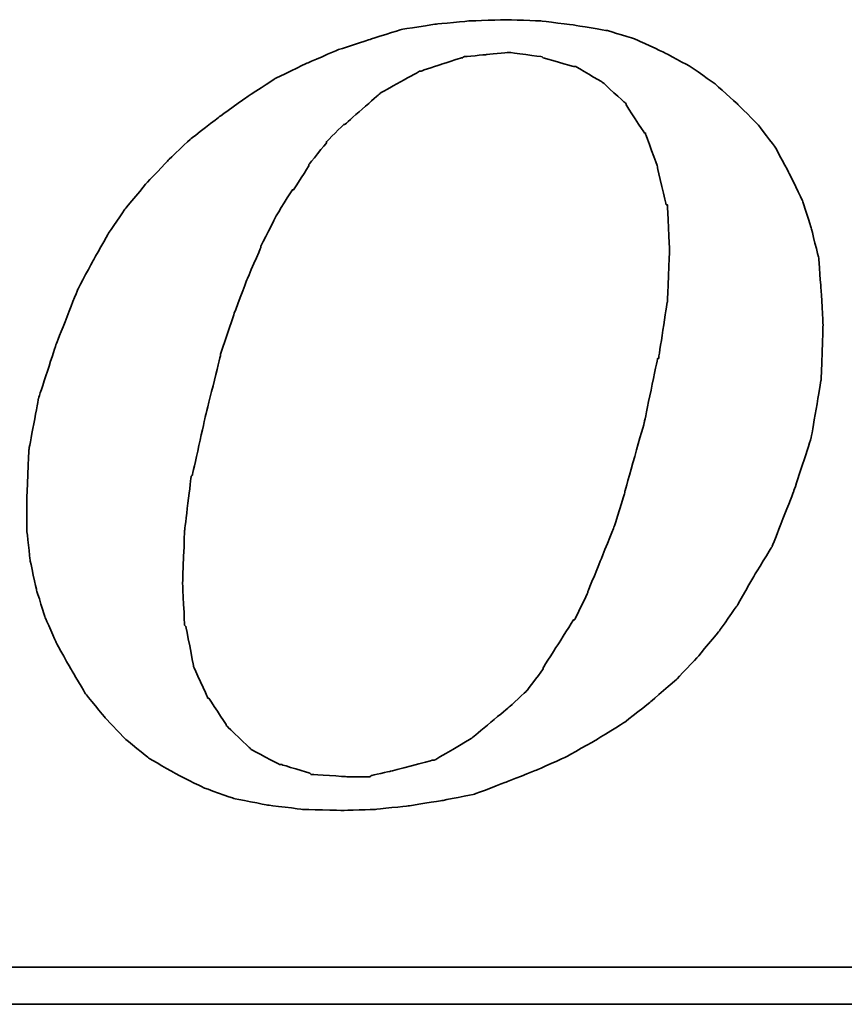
# Model space of a CAD drawing. Header units: millimetres. Extents: x 725 to 1020, y 323 to 423.
# Tile 46 of 54: x 962.67 to 964.63, y 349.09 to 351.43. Entities that reach past the tile are written whole.
import ezdxf

# ---------------------------------------------------------------- set-up
doc = ezdxf.new("R2010")
doc.units = ezdxf.units.MM
doc.header["$LTSCALE"] = 0.15
doc.layers.add('DIM', color=4, linetype='CONTINUOUS')
doc.layers.add('layer 1', color=7, linetype='CONTINUOUS')

# ---------------------------------------------------------------- blocks, each defined once
blk = doc.blocks.new('TBI MOTION logo(完整正式版)')
at = {"layer": 'layer 1', "color": 22, "lineweight": 35}
for points, knots in [([(35.79625, -6.98375), (35.79625, -6.98375), (36.23125, -7.43875), (36.23125, -7.43875), (36.23125, -7.43875), (36.23125, -7.43875), (36.75625, -7.87125), (36.75625, -7.87125), (36.75625, -7.87125), (36.75625, -7.87125), (37.33125, -8.20375), (37.33125, -8.20375), (37.33125, -8.20375), (37.33125, -8.20375), (37.95625, -8.51875), (37.95625, -8.51875), (37.95625, -8.51875), (37.95625, -8.51875), (38.62625, -8.75875), (38.62625, -8.75875), (38.62625, -8.75875), (38.62625, -8.75875), (39.37125, -8.90375), (39.37125, -8.90375), (39.37125, -8.90375), (39.37125, -8.90375), (40.14125, -8.99875), (40.14125, -8.99875), (40.14125, -8.99875), (40.14125, -8.99875), (41.02625, -9.02375), (41.02625, -9.02375), (41.02625, -9.02375), (41.02625, -9.02375), (41.74625, -8.99875), (41.74625, -8.99875), (41.74625, -8.99875), (41.74625, -8.99875), (42.46625, -8.92375), (42.46625, -8.92375), (42.46625, -8.92375), (42.46625, -8.92375), (43.21125, -8.80625), (43.21125, -8.80625), (43.21125, -8.80625), (43.21125, -8.80625), (43.93125, -8.66375), (43.93125, -8.66375), (43.93125, -8.66375), (43.93125, -8.66375), (44.62625, -8.39875), (44.62625, -8.39875), (44.62625, -8.39875), (44.62625, -8.39875), (45.29625, -8.13375), (45.29625, -8.13375), (45.29625, -8.13375), (45.29625, -8.13375), (45.94625, -7.84375), (45.94625, -7.84375), (45.94625, -7.84375), (45.94625, -7.84375), (46.61625, -7.46375), (46.61625, -7.46375), (46.61625, -7.46375), (46.61625, -7.46375), (47.24125, -7.07875), (47.24125, -7.07875), (47.24125, -7.07875), (47.24125, -7.07875), (47.81625, -6.62375), (47.81625, -6.62375), (47.81625, -6.62375), (47.81625, -6.62375), (48.36875, -6.14375), (48.36875, -6.14375), (48.36875, -6.14375), (48.36875, -6.14375), (48.84625, -5.64125), (48.84625, -5.64125), (48.84625, -5.64125), (48.84625, -5.64125), (49.32625, -5.06375), (49.32625, -5.06375), (49.32625, -5.06375), (49.32625, -5.06375), (49.71125, -4.51374), (49.71125, -4.51374), (49.71125, -4.51374), (49.71125, -4.51374), (50.09625, -3.83874), (50.09625, -3.83874), (50.09625, -3.83874), (50.09625, -3.83874), (50.48125, -3.21374), (50.48125, -3.21374), (50.48125, -3.21374), (50.48125, -3.21374), (50.96125, -1.99125), (50.96125, -1.99125), (50.96125, -1.99125), (50.96125, -1.99125), (51.34375, -0.81875), (51.34375, -0.81875), (51.34375, -0.81875), (51.34375, -0.81875), (51.56125, 0.45624), (51.56125, 0.45624), (51.56125, 0.45624), (51.56125, 0.45624), (51.60625, 1.67624), (51.60625, 1.67624), (51.60625, 1.67624), (51.60625, 1.67624), (51.56125, 2.44625), (51.56125, 2.44625), (51.56125, 2.44625), (51.56125, 2.44625), (51.51125, 3.14125), (51.51125, 3.14125), (51.51125, 3.14125), (51.51125, 3.14125), (51.34375, 3.81125), (51.34375, 3.81125), (51.34375, 3.81125), (51.34375, 3.81125), (51.15125, 4.41125), (51.15125, 4.41125), (51.15125, 4.41125), (51.15125, 4.41125), (50.86125, 5.01125), (50.86125, 5.01125), (50.86125, 5.01125), (50.86125, 5.01125), (50.55125, 5.58875), (50.55125, 5.58875), (50.55125, 5.58875), (50.55125, 5.58875), (50.16625, 6.09125), (50.16625, 6.09125), (50.16625, 6.09125), (50.16625, 6.09125), (49.71125, 6.54875), (49.71125, 6.54875), (49.71125, 6.54875), (49.71125, 6.54875), (49.23125, 6.98125), (49.23125, 6.98125), (49.23125, 6.98125), (49.23125, 6.98125), (48.67875, 7.36625), (48.67875, 7.36625), (48.67875, 7.36625), (48.67875, 7.36625), (48.10375, 7.67625), (48.10375, 7.67625), (48.10375, 7.67625), (48.10375, 7.67625), (47.48125, 7.96375), (47.48125, 7.96375), (47.48125, 7.96375), (47.48125, 7.96375), (46.85625, 8.15625), (46.85625, 8.15625), (46.85625, 8.15625), (46.85625, 8.15625), (46.13625, 8.27624), (46.13625, 8.27624), (46.13625, 8.27624), (46.13625, 8.27624), (45.39125, 8.37125), (45.39125, 8.37125), (45.39125, 8.37125), (45.39125, 8.37125), (44.62625, 8.39624), (44.62625, 8.39624), (44.62625, 8.39624), (44.62625, 8.39624), (43.83625, 8.37125), (43.83625, 8.37125), (43.83625, 8.37125), (43.83625, 8.37125), (43.09125, 8.30125), (43.09125, 8.30125), (43.09125, 8.30125), (43.09125, 8.30125), (42.32125, 8.18125), (42.32125, 8.18125), (42.32125, 8.18125), (42.32125, 8.18125), (41.62875, 7.96375), (41.62875, 7.96375), (41.62875, 7.96375), (41.62875, 7.96375), (40.90625, 7.72625), (40.90625, 7.72625), (40.90625, 7.72625), (40.90625, 7.72625), (40.23624, 7.43625), (40.23624, 7.43625), (40.23624, 7.43625), (40.23624, 7.43625), (39.54124, 7.10125), (39.54124, 7.10125), (39.54124, 7.10125), (39.54124, 7.10125), (38.91625, 6.69125), (38.91625, 6.69125), (38.91625, 6.69125), (38.91625, 6.69125), (38.31625, 6.26125), (38.31625, 6.26125), (38.31625, 6.26125), (38.31625, 6.26125), (37.69125, 5.78125), (37.69125, 5.78125), (37.69125, 5.78125), (37.69125, 5.78125), (37.18625, 5.30125), (37.18625, 5.30125), (37.18625, 5.30125), (37.18625, 5.30125), (36.70625, 4.79624), (36.70625, 4.79624), (36.70625, 4.79624), (36.70625, 4.79624), (36.23125, 4.22125), (36.23125, 4.22125), (36.23125, 4.22125), (36.23125, 4.22125), (35.87124, 3.69375), (35.87124, 3.69375), (35.87124, 3.69375), (35.87124, 3.69375), (35.53125, 3.09125), (35.53125, 3.09125), (35.53125, 3.09125), (35.53125, 3.09125), (35.19875, 2.47125), (35.19875, 2.47125), (35.19875, 2.47125), (35.19875, 2.47125), (34.71625, 1.24625), (34.71625, 1.24625), (34.71625, 1.24625), (34.71625, 1.24625), (34.33125, 0.06874), (34.33125, 0.06874), (34.33125, 0.06874), (34.33125, 0.06874), (34.11625, -1.07875), (34.11625, -1.07875), (34.11625, -1.07875), (34.11625, -1.07875), (34.07125, -2.15875), (34.07125, -2.15875), (34.07125, -2.15875), (34.07125, -2.15875), (34.07125, -2.85375), (34.07125, -2.85375), (34.07125, -2.85375), (34.07125, -2.85375), (34.14125, -3.50375), (34.14125, -3.50375), (34.14125, -3.50375), (34.14125, -3.50375), (34.28625, -4.17375), (34.28625, -4.17375), (34.28625, -4.17375), (34.28625, -4.17375), (34.47625, -4.77624), (34.47625, -4.77624), (34.47625, -4.77624), (34.47625, -4.77624), (34.71625, -5.32625), (34.71625, -5.32625), (34.71625, -5.32625), (34.71625, -5.32625), (35.05375, -5.92875), (35.05375, -5.92875), (35.05375, -5.92875), (35.05375, -5.92875), (35.36375, -6.45375), (35.36375, -6.45375), (35.36375, -6.45375), (35.36375, -6.45375), (35.79625, -6.98375), (35.79625, -6.98375)], [0, 0, 0, 0, 0.01388889, 0.01388889, 0.01388889, 0.0138889, 0.02777778, 0.02777778, 0.02777778, 0.02777779, 0.04166667, 0.04166667, 0.04166667, 0.04166668, 0.05555556, 0.05555556, 0.05555556, 0.05555557, 0.06944444, 0.06944444, 0.06944444, 0.06944445, 0.08333333, 0.08333333, 0.08333333, 0.08333334, 0.09722222, 0.09722222, 0.09722222, 0.09722223, 0.11111111, 0.11111111, 0.11111111, 0.11111112, 0.125, 0.125, 0.125, 0.12500001, 0.13888889, 0.13888889, 0.13888889, 0.1388889, 0.15277778, 0.15277778, 0.15277778, 0.15277779, 0.16666667, 0.16666667, 0.16666667, 0.16666668, 0.18055556, 0.18055556, 0.18055556, 0.18055557, 0.19444444, 0.19444444, 0.19444444, 0.19444445, 0.20833333, 0.20833333, 0.20833333, 0.20833334, 0.22222222, 0.22222222, 0.22222222, 0.22222223, 0.23611111, 0.23611111, 0.23611111, 0.23611112, 0.25, 0.25, 0.25, 0.25000001, 0.26388889, 0.26388889, 0.26388889, 0.2638889, 0.27777778, 0.27777778, 0.27777778, 0.27777779, 0.29166667, 0.29166667, 0.29166667, 0.29166668, 0.30555556, 0.30555556, 0.30555556, 0.30555557, 0.31944444, 0.31944444, 0.31944444, 0.31944445, 0.33333333, 0.33333333, 0.33333333, 0.33333334, 0.34722222, 0.34722222, 0.34722222, 0.34722223, 0.36111111, 0.36111111, 0.36111111, 0.36111112, 0.375, 0.375, 0.375, 0.37500001, 0.38888889, 0.38888889, 0.38888889, 0.3888889, 0.40277778, 0.40277778, 0.40277778, 0.40277779, 0.41666667, 0.41666667, 0.41666667, 0.41666668, 0.43055556, 0.43055556, 0.43055556, 0.43055557, 0.44444444, 0.44444444, 0.44444444, 0.44444445, 0.45833333, 0.45833333, 0.45833333, 0.45833334, 0.47222222, 0.47222222, 0.47222222, 0.47222223, 0.48611111, 0.48611111, 0.48611111, 0.48611112, 0.5, 0.5, 0.5, 0.50000001, 0.51388889, 0.51388889, 0.51388889, 0.5138889, 0.52777778, 0.52777778, 0.52777778, 0.52777779, 0.54166667, 0.54166667, 0.54166667, 0.54166668, 0.55555556, 0.55555556, 0.55555556, 0.55555557, 0.56944444, 0.56944444, 0.56944444, 0.56944445, 0.58333333, 0.58333333, 0.58333333, 0.58333334, 0.59722222, 0.59722222, 0.59722222, 0.59722223, 0.61111111, 0.61111111, 0.61111111, 0.61111112, 0.625, 0.625, 0.625, 0.62500001, 0.63888889, 0.63888889, 0.63888889, 0.6388889, 0.65277778, 0.65277778, 0.65277778, 0.65277779, 0.66666667, 0.66666667, 0.66666667, 0.66666668, 0.68055556, 0.68055556, 0.68055556, 0.68055557, 0.69444444, 0.69444444, 0.69444444, 0.69444445, 0.70833333, 0.70833333, 0.70833333, 0.70833334, 0.72222222, 0.72222222, 0.72222222, 0.72222223, 0.73611111, 0.73611111, 0.73611111, 0.73611112, 0.75, 0.75, 0.75, 0.75000001, 0.76388889, 0.76388889, 0.76388889, 0.7638889, 0.77777778, 0.77777778, 0.77777778, 0.77777779, 0.79166667, 0.79166667, 0.79166667, 0.79166668, 0.80555556, 0.80555556, 0.80555556, 0.80555557, 0.81944444, 0.81944444, 0.81944444, 0.81944445, 0.83333333, 0.83333333, 0.83333333, 0.83333334, 0.84722222, 0.84722222, 0.84722222, 0.84722223, 0.86111111, 0.86111111, 0.86111111, 0.86111112, 0.875, 0.875, 0.875, 0.87500001, 0.88888889, 0.88888889, 0.88888889, 0.8888889, 0.90277778, 0.90277778, 0.90277778, 0.90277779, 0.91666667, 0.91666667, 0.91666667, 0.91666668, 0.93055556, 0.93055556, 0.93055556, 0.93055557, 0.94444444, 0.94444444, 0.94444444, 0.94444445, 0.95833333, 0.95833333, 0.95833333, 0.95833334, 0.97222222, 0.97222222, 0.97222222, 0.97222223, 0.98611111, 0.98611111, 0.98611111, 0.98611112, 1, 1, 1, 1]), ([(38.33875, 1.03124), (38.33875, 1.03124), (38.62625, 1.89625), (38.62625, 1.89625), (38.62625, 1.89625), (38.62625, 1.89625), (38.91625, 2.66375), (38.91625, 2.66375), (38.91625, 2.66375), (38.91625, 2.66375), (39.22625, 3.38125), (39.22625, 3.38125), (39.22625, 3.38125), (39.22625, 3.38125), (39.22625, 3.40624), (39.22625, 3.40624), (39.22625, 3.40624), (39.22625, 3.40624), (39.56124, 4.07624), (39.56124, 4.07624), (39.56124, 4.07624), (39.56124, 4.07624), (39.92125, 4.65125), (39.92125, 4.65125), (39.92125, 4.65125), (39.92125, 4.65125), (39.94625, 4.65125), (39.94625, 4.65125), (39.94625, 4.65125), (39.94625, 4.65125), (40.28125, 5.17875), (40.28125, 5.17875), (40.28125, 5.17875), (40.28125, 5.17875), (40.28125, 5.20375), (40.28125, 5.20375), (40.28125, 5.20375), (40.28125, 5.20375), (40.66875, 5.68625), (40.66875, 5.68625), (40.66875, 5.68625), (40.66875, 5.68625), (40.66875, 5.70625), (40.66875, 5.70625), (40.66875, 5.70625), (40.66875, 5.70625), (41.05124, 6.09125), (41.05124, 6.09125), (41.05124, 6.09125), (41.05124, 6.09125), (41.07625, 6.09125), (41.07625, 6.09125), (41.07625, 6.09125), (41.07625, 6.09125), (41.84125, 6.76625), (41.84125, 6.76625), (41.84125, 6.76625), (41.84125, 6.76625), (41.86625, 6.78625), (41.86625, 6.78625), (41.86625, 6.78625), (41.86625, 6.78625), (42.73125, 7.26624), (42.73125, 7.26624), (42.73125, 7.26624), (42.73125, 7.26624), (42.75625, 7.26624), (42.75625, 7.26624), (42.75625, 7.26624), (42.75625, 7.26624), (43.18625, 7.41125), (43.18625, 7.41125), (43.18625, 7.41125), (43.18625, 7.41125), (43.64125, 7.55625), (43.64125, 7.55625), (43.64125, 7.55625), (43.64125, 7.55625), (43.66625, 7.55625), (43.66625, 7.55625), (43.66625, 7.55625), (43.66625, 7.55625), (43.69125, 7.58124), (43.69125, 7.58124), (43.69125, 7.58124), (43.69125, 7.58124), (44.19125, 7.62625), (44.19125, 7.62625), (44.19125, 7.62625), (44.19125, 7.62625), (44.67125, 7.67625), (44.67125, 7.67625), (44.67125, 7.67625), (44.67125, 7.67625), (44.69625, 7.67625), (44.69625, 7.67625), (44.69625, 7.67625), (44.69625, 7.67625), (45.41875, 7.58124), (45.41875, 7.58124), (45.41875, 7.58124), (45.41875, 7.58124), (45.44125, 7.55625), (45.44125, 7.55625), (45.44125, 7.55625), (45.44125, 7.55625), (46.11125, 7.36625), (46.11125, 7.36625), (46.11125, 7.36625), (46.11125, 7.36625), (46.13625, 7.36625), (46.13625, 7.36625), (46.13625, 7.36625), (46.13625, 7.36625), (46.15875, 7.36625), (46.15875, 7.36625), (46.15875, 7.36625), (46.15875, 7.36625), (46.73625, 7.02624), (46.73625, 7.02624), (46.73625, 7.02624), (46.73625, 7.02624), (46.76125, 7.00624), (46.76125, 7.00624), (46.76125, 7.00624), (46.76125, 7.00624), (47.24125, 6.57124), (47.24125, 6.57124), (47.24125, 6.57124), (47.24125, 6.57124), (47.26625, 6.54875), (47.26625, 6.54875), (47.26625, 6.54875), (47.26625, 6.54875), (47.26625, 6.52375), (47.26625, 6.52375), (47.26625, 6.52375), (47.26625, 6.52375), (47.67375, 5.89875), (47.67375, 5.89875), (47.67375, 5.89875), (47.67375, 5.89875), (47.69625, 5.89875), (47.69625, 5.89875), (47.69625, 5.89875), (47.69625, 5.89875), (47.69625, 5.87625), (47.69625, 5.87625), (47.69625, 5.87625), (47.69625, 5.87625), (47.96125, 5.15625), (47.96125, 5.15625), (47.96125, 5.15625), (47.96125, 5.15625), (47.96125, 5.13125), (47.96125, 5.13125), (47.96125, 5.13125), (47.96125, 5.13125), (48.15125, 4.31875), (48.15125, 4.31875), (48.15125, 4.31875), (48.15125, 4.31875), (48.17625, 4.31875), (48.17625, 4.31875), (48.17625, 4.31875), (48.17625, 4.31875), (48.17625, 4.29125), (48.17625, 4.29125), (48.17625, 4.29125), (48.17625, 4.29125), (48.22625, 3.33125), (48.22625, 3.33125), (48.22625, 3.33125), (48.22625, 3.33125), (48.22625, 3.30875), (48.22625, 3.30875), (48.22625, 3.30875), (48.22625, 3.30875), (48.17625, 2.20624), (48.17625, 2.20624), (48.17625, 2.20624), (48.17625, 2.20624), (48.17625, 2.18124), (48.17625, 2.18124), (48.17625, 2.18124), (48.17625, 2.18124), (47.98375, 0.93624), (47.98375, 0.93624), (47.98375, 0.93624), (47.98375, 0.93624), (47.96125, 0.93624), (47.96125, 0.93624), (47.96125, 0.93624), (47.96125, 0.93624), (47.67375, -0.45874), (47.67375, -0.45874), (47.67375, -0.45874), (47.67375, -0.45874), (47.24125, -1.99125), (47.24125, -1.99125), (47.24125, -1.99125), (47.24125, -1.99125), (47.24125, -2.01874), (47.24125, -2.01874), (47.24125, -2.01874), (47.24125, -2.01874), (47.00125, -2.78375), (47.00125, -2.78375), (47.00125, -2.78375), (47.00125, -2.78375), (46.71125, -3.50375), (46.71125, -3.50375), (46.71125, -3.50375), (46.71125, -3.50375), (46.42625, -4.19875), (46.42625, -4.19875), (46.42625, -4.19875), (46.42625, -4.19875), (46.42625, -4.22375), (46.42625, -4.22375), (46.42625, -4.22375), (46.42625, -4.22375), (46.13625, -4.82374), (46.13625, -4.82374), (46.13625, -4.82374), (46.13625, -4.82374), (46.11125, -4.82374), (46.11125, -4.82374), (46.11125, -4.82374), (46.11125, -4.82374), (45.77625, -5.35125), (45.77625, -5.35125), (45.77625, -5.35125), (45.77625, -5.35125), (45.44125, -5.87875), (45.44125, -5.87875), (45.44125, -5.87875), (45.44125, -5.87875), (45.44125, -5.90375), (45.44125, -5.90375), (45.44125, -5.90375), (45.44125, -5.90375), (45.10625, -6.35875), (45.10625, -6.35875), (45.10625, -6.35875), (45.10625, -6.35875), (45.08125, -6.38375), (45.08125, -6.38375), (45.08125, -6.38375), (45.08125, -6.38375), (44.69625, -6.74375), (44.69625, -6.74375), (44.69625, -6.74375), (44.69625, -6.74375), (43.88375, -7.41625), (43.88375, -7.41625), (43.88375, -7.41625), (43.88375, -7.41625), (43.85625, -7.43875), (43.85625, -7.43875), (43.85625, -7.43875), (43.85625, -7.43875), (43.04125, -7.91875), (43.04125, -7.91875), (43.04125, -7.91875), (43.04125, -7.91875), (43.01625, -7.91875), (43.01625, -7.91875), (43.01625, -7.91875), (43.01625, -7.91875), (42.99625, -7.91875), (42.99625, -7.91875), (42.99625, -7.91875), (42.99625, -7.91875), (42.08125, -8.15875), (42.08125, -8.15875), (42.08125, -8.15875), (42.08125, -8.15875), (41.65125, -8.25625), (41.65125, -8.25625), (41.65125, -8.25625), (41.65125, -8.25625), (41.62875, -8.27875), (41.62875, -8.27875), (41.62875, -8.27875), (41.62875, -8.27875), (41.60125, -8.27875), (41.60125, -8.27875), (41.60125, -8.27875), (41.60125, -8.27875), (41.12125, -8.27875), (41.12125, -8.27875), (41.12125, -8.27875), (41.12125, -8.27875), (40.35624, -8.23125), (40.35624, -8.23125), (40.35624, -8.23125), (40.35624, -8.23125), (40.33125, -8.23125), (40.33125, -8.23125), (40.33125, -8.23125), (40.33125, -8.23125), (40.30625, -8.20375), (40.30625, -8.20375), (40.30625, -8.20375), (40.30625, -8.20375), (39.68375, -8.01375), (39.68375, -8.01375), (39.68375, -8.01375), (39.68375, -8.01375), (39.66124, -8.01375), (39.66124, -8.01375), (39.66124, -8.01375), (39.66124, -8.01375), (39.63625, -8.01375), (39.63625, -8.01375), (39.63625, -8.01375), (39.63625, -8.01375), (39.01125, -7.67875), (39.01125, -7.67875), (39.01125, -7.67875), (39.01125, -7.67875), (38.98875, -7.65375), (38.98875, -7.65375), (38.98875, -7.65375), (38.98875, -7.65375), (38.48625, -7.17375), (38.48625, -7.17375), (38.48625, -7.17375), (38.48625, -7.17375), (38.45875, -7.14875), (38.45875, -7.14875), (38.45875, -7.14875), (38.45875, -7.14875), (38.45875, -7.12875), (38.45875, -7.12875), (38.45875, -7.12875), (38.45875, -7.12875), (38.07625, -6.54875), (38.07625, -6.54875), (38.07625, -6.54875), (38.07625, -6.54875), (38.05125, -6.54875), (38.05125, -6.54875), (38.05125, -6.54875), (38.05125, -6.54875), (38.05125, -6.52875), (38.05125, -6.52875), (38.05125, -6.52875), (38.05125, -6.52875), (37.74125, -5.85375), (37.74125, -5.85375), (37.74125, -5.85375), (37.74125, -5.85375), (37.74125, -5.82875), (37.74125, -5.82875), (37.74125, -5.82875), (37.74125, -5.82875), (37.57375, -4.96875), (37.57375, -4.96875), (37.57375, -4.96875), (37.57375, -4.96875), (37.54625, -4.94375), (37.54625, -4.94375), (37.54625, -4.94375), (37.54625, -4.94375), (37.50125, -4.03375), (37.50125, -4.03375), (37.50125, -4.03375), (37.50125, -4.03375), (37.50125, -4.00875), (37.50125, -4.00875), (37.50125, -4.00875), (37.50125, -4.00875), (37.54625, -2.85375), (37.54625, -2.85375), (37.54625, -2.85375), (37.54625, -2.85375), (37.69125, -1.65875), (37.69125, -1.65875), (37.69125, -1.65875), (37.69125, -1.65875), (37.71624, -1.63375), (37.71624, -1.63375), (37.71624, -1.63375), (37.71624, -1.63375), (38.00375, -0.33875), (38.00375, -0.33875), (38.00375, -0.33875), (38.00375, -0.33875), (38.33875, 1.00624), (38.33875, 1.00624), (38.33875, 1.00624), (38.33875, 1.00624), (38.33875, 1.03124), (38.33875, 1.03124)], [0, 0, 0, 0, 0.01010101, 0.01010101, 0.01010101, 0.01010102, 0.02020202, 0.02020202, 0.02020202, 0.02020203, 0.03030303, 0.03030303, 0.03030303, 0.03030304, 0.04040404, 0.04040404, 0.04040404, 0.04040405, 0.05050505, 0.05050505, 0.05050505, 0.05050506, 0.06060606, 0.06060606, 0.06060606, 0.06060607, 0.07070707, 0.07070707, 0.07070707, 0.07070708, 0.08080808, 0.08080808, 0.08080808, 0.08080809, 0.09090909, 0.09090909, 0.09090909, 0.0909091, 0.1010101, 0.1010101, 0.1010101, 0.10101011, 0.11111111, 0.11111111, 0.11111111, 0.11111112, 0.12121212, 0.12121212, 0.12121212, 0.12121213, 0.13131313, 0.13131313, 0.13131313, 0.13131314, 0.14141414, 0.14141414, 0.14141414, 0.14141415, 0.15151515, 0.15151515, 0.15151515, 0.15151516, 0.16161616, 0.16161616, 0.16161616, 0.16161617, 0.17171717, 0.17171717, 0.17171717, 0.17171718, 0.18181818, 0.18181818, 0.18181818, 0.18181819, 0.19191919, 0.19191919, 0.19191919, 0.1919192, 0.2020202, 0.2020202, 0.2020202, 0.20202021, 0.21212121, 0.21212121, 0.21212121, 0.21212122, 0.22222222, 0.22222222, 0.22222222, 0.22222223, 0.23232323, 0.23232323, 0.23232323, 0.23232324, 0.24242424, 0.24242424, 0.24242424, 0.24242425, 0.25252525, 0.25252525, 0.25252525, 0.25252526, 0.26262626, 0.26262626, 0.26262626, 0.26262627, 0.27272727, 0.27272727, 0.27272727, 0.27272728, 0.28282828, 0.28282828, 0.28282828, 0.28282829, 0.29292929, 0.29292929, 0.29292929, 0.2929293, 0.3030303, 0.3030303, 0.3030303, 0.30303031, 0.31313131, 0.31313131, 0.31313131, 0.31313132, 0.32323232, 0.32323232, 0.32323232, 0.32323233, 0.33333333, 0.33333333, 0.33333333, 0.33333334, 0.34343434, 0.34343434, 0.34343434, 0.34343435, 0.35353535, 0.35353535, 0.35353535, 0.35353536, 0.36363636, 0.36363636, 0.36363636, 0.36363637, 0.37373737, 0.37373737, 0.37373737, 0.37373738, 0.38383838, 0.38383838, 0.38383838, 0.38383839, 0.39393939, 0.39393939, 0.39393939, 0.3939394, 0.4040404, 0.4040404, 0.4040404, 0.40404041, 0.41414141, 0.41414141, 0.41414141, 0.41414142, 0.42424242, 0.42424242, 0.42424242, 0.42424243, 0.43434343, 0.43434343, 0.43434343, 0.43434344, 0.44444444, 0.44444444, 0.44444444, 0.44444445, 0.45454545, 0.45454545, 0.45454545, 0.45454546, 0.46464646, 0.46464646, 0.46464646, 0.46464647, 0.47474747, 0.47474747, 0.47474747, 0.47474748, 0.48484848, 0.48484848, 0.48484848, 0.48484849, 0.49494949, 0.49494949, 0.49494949, 0.4949495, 0.50505051, 0.50505051, 0.50505051, 0.50505052, 0.51515152, 0.51515152, 0.51515152, 0.51515153, 0.52525253, 0.52525253, 0.52525253, 0.52525254, 0.53535354, 0.53535354, 0.53535354, 0.53535355, 0.54545455, 0.54545455, 0.54545455, 0.54545456, 0.55555556, 0.55555556, 0.55555556, 0.55555557, 0.56565657, 0.56565657, 0.56565657, 0.56565658, 0.57575758, 0.57575758, 0.57575758, 0.57575759, 0.58585859, 0.58585859, 0.58585859, 0.5858586, 0.5959596, 0.5959596, 0.5959596, 0.59595961, 0.60606061, 0.60606061, 0.60606061, 0.60606062, 0.61616162, 0.61616162, 0.61616162, 0.61616163, 0.62626263, 0.62626263, 0.62626263, 0.62626264, 0.63636364, 0.63636364, 0.63636364, 0.63636365, 0.64646465, 0.64646465, 0.64646465, 0.64646466, 0.65656566, 0.65656566, 0.65656566, 0.65656567, 0.66666667, 0.66666667, 0.66666667, 0.66666668, 0.67676768, 0.67676768, 0.67676768, 0.67676769, 0.68686869, 0.68686869, 0.68686869, 0.6868687, 0.6969697, 0.6969697, 0.6969697, 0.69696971, 0.70707071, 0.70707071, 0.70707071, 0.70707072, 0.71717172, 0.71717172, 0.71717172, 0.71717173, 0.72727273, 0.72727273, 0.72727273, 0.72727274, 0.73737374, 0.73737374, 0.73737374, 0.73737375, 0.74747475, 0.74747475, 0.74747475, 0.74747476, 0.75757576, 0.75757576, 0.75757576, 0.75757577, 0.76767677, 0.76767677, 0.76767677, 0.76767678, 0.77777778, 0.77777778, 0.77777778, 0.77777779, 0.78787879, 0.78787879, 0.78787879, 0.7878788, 0.7979798, 0.7979798, 0.7979798, 0.79797981, 0.80808081, 0.80808081, 0.80808081, 0.80808082, 0.81818182, 0.81818182, 0.81818182, 0.81818183, 0.82828283, 0.82828283, 0.82828283, 0.82828284, 0.83838384, 0.83838384, 0.83838384, 0.83838385, 0.84848485, 0.84848485, 0.84848485, 0.84848486, 0.85858586, 0.85858586, 0.85858586, 0.85858587, 0.86868687, 0.86868687, 0.86868687, 0.86868688, 0.87878788, 0.87878788, 0.87878788, 0.87878789, 0.88888889, 0.88888889, 0.88888889, 0.8888889, 0.8989899, 0.8989899, 0.8989899, 0.89898991, 0.90909091, 0.90909091, 0.90909091, 0.90909092, 0.91919192, 0.91919192, 0.91919192, 0.91919193, 0.92929293, 0.92929293, 0.92929293, 0.92929294, 0.93939394, 0.93939394, 0.93939394, 0.93939395, 0.94949495, 0.94949495, 0.94949495, 0.94949496, 0.95959596, 0.95959596, 0.95959596, 0.95959597, 0.96969697, 0.96969697, 0.96969697, 0.96969698, 0.97979798, 0.97979798, 0.97979798, 0.97979799, 0.98989899, 0.98989899, 0.98989899, 0.989899, 1, 1, 1, 1]), ([(75.90875, -9.47875), (75.90875, -9.47875), (75.90875, -12.28625), (75.90875, -12.28625), (75.90875, -12.28625), (75.90875, -12.28625), (75.90875, -12.47875), (75.90875, -12.47875), (75.90875, -12.47875), (75.90875, -12.47875), (75.71625, -12.47875), (75.71625, -12.47875), (75.71625, -12.47875), (75.71625, -12.47875), (-88.32875, -12.47875), (-88.32875, -12.47875), (-88.32875, -12.47875), (-88.32875, -12.47875), (-88.32875, -13.29375), (-88.32875, -13.29375), (-88.32875, -13.29375), (-88.32875, -13.29375), (82.89125, -13.29375), (82.89125, -13.29375), (82.89125, -13.29375), (82.89125, -13.29375), (75.90875, -9.47875), (75.90875, -9.47875)], [0, 0, 0, 0, 0.14285714, 0.14285714, 0.14285714, 0.14285715, 0.28571429, 0.28571429, 0.28571429, 0.2857143, 0.42857143, 0.42857143, 0.42857143, 0.42857144, 0.57142857, 0.57142857, 0.57142857, 0.57142858, 0.71428571, 0.71428571, 0.71428571, 0.71428572, 0.85714286, 0.85714286, 0.85714286, 0.85714287, 1, 1, 1, 1])]:
    blk.add_open_spline(points, degree=3, knots=knots, dxfattribs=at)

msp = doc.modelspace()

# ---------------------------------------------------------------- block references
at = {"layer": 'DIM', "color": 7, "xscale": 0.1080406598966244, "yscale": 0.1080406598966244, "zscale": 0.1080406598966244}
msp.add_blockref('TBI MOTION logo(完整正式版)', (959.0071, 350.522), dxfattribs=at)

doc.saveas('drawing.dxf')
